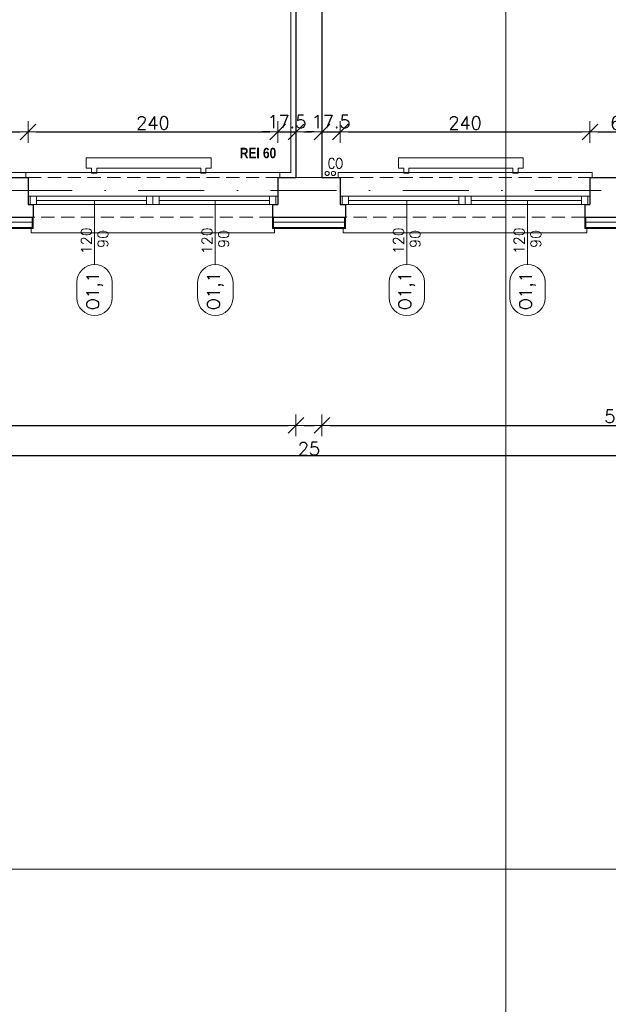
# Model space of a CAD drawing. Header units: millimetres. Extents: x 23192 to 177760, y -399809 to -79279.
# Tile 113 of 256: x 50813 to 51379, y -196383 to -195436. Entities that reach past the tile are written whole.
import ezdxf
from ezdxf.enums import TextEntityAlignment as Align

# ---------------------------------------------------------------- set-up
doc = ezdxf.new("R2010")
doc.units = ezdxf.units.MM
for name, pattern in [('2_3', [1, 0.5, -0.5]), ('DASHDOT', [25.4, 12.7, -6.35, 0, -6.35]), ('HIDDEN', [9.525, 6.35, -3.175])]:
    doc.linetypes.add(name, pattern=pattern)
doc.layers.get('0').update_dxf_attribs({"lineweight": 0})
for name, color, linetype, lineweight in [('! WYPOSAŻENIE', 252, 'Continuous', 5), ('!! 0_ Istn-okna', 6, 'Continuous', 13), ('!! 0_ Istn-sciany', 3, 'Continuous', 30), ('!! 0_ Istn-widok', 1, 'Continuous', 15), ('!! 0_Istn-armatura', 6, 'Continuous', 9), ('!! 0_Istn-cienka', 4, 'Continuous', 9), ('!! 0_Opis_okna', 8, 'Continuous', 15), ('!! 1  WYDZIELENIE PPOŻ', 252, 'Continuous', 0), ('!! 1_ tynk zewn  - nowy', 21, 'Continuous', 20), ('!! 2_ remont Ocieplenie', 4, 'ZIGZAG', 5), ('!! wymiary osi', 250, 'Continuous', 9), ('0-osie-liniA', 14, 'DASHDOT', 5)]:
    doc.layers.add(name, color=color, linetype=linetype, lineweight=lineweight)
doc.layers.add('!! 0_Istn-grzejniki', color=7, linetype='Continuous', lineweight=0, plot=False)
doc.layers.add('!! 0_ramki', color=66, linetype='Continuous', lineweight=9, plot=False)
doc.styles.add('ARCHETYP', font='romans.shx', dxfattribs={"height": 15})
doc.styles.add('STYLE7', font='ARIALNB.TTF')
doc.styles.add('TXT', font='simplex.shx')
doc.linetypes.add('ZIGZAG', pattern='A,0.00254,-5.08,[131,ltypeshp.shx,S=5.08,R=0,X=-5.08,Y=0],-10.16,[131,ltypeshp.shx,S=5.08,R=180,X=5.08,Y=0],-5.08', length=20.32254)
doc.dimstyles.new('DIM50', dxfattribs={"dimscale": 5, "dimtxt": 2.5, "dimasz": 1.5, "dimexe": 0, "dimexo": 0, "dimgap": 0.5, "dimtad": 1, "dimdec": 4, "dimrnd": 0.5, "dimdsep": 46, "dimtxsty": 'TXT', "dimblk1": 'TICK1', "dimblk2": 'TICK1', "dimsah": 1, "dimcen": 0, "dimse1": 1, "dimse2": 1, "dimclrd": 1, "dimclre": 7, "dimclrt": 9, "dimadec": 0, "dimazin": 0, "dimtfac": 1, "dimtdec": 4, "dimtmove": 2, "dimatfit": 3, "dimldrblk": 'TICK1', "dimfxl": 1, "dimtolj": 1, "dimarcsym": 0})

# ---------------------------------------------------------------- blocks, each defined once
blk = doc.blocks.new('BLOK OSI')
at = {"layer": '0-osie-liniA', "ltscale": 5}
blk.add_lwpolyline([(48639.33021, -195663.0883), (55424.2848, -195663.0883)], dxfattribs=at)
blk = doc.blocks.new('1_ok-opis')
blk.add_line((0, 111.61), (0, 50))
for points in [[(-17, 128.61), (-17, 143.61)], [(17, 128.61), (17, 143.61)]]:
    blk.add_lwpolyline(points)
for centre, start, end in [((0, 143.61), 0, 180), ((0, 128.61), 180, 0)]:
    blk.add_arc(centre, 17, start, end)
at = {"style": 'ARCHETYP'}
for tag, height, rotation, p in [('NR', 12, 90, (0, 136.9)), ('NR', 12, 270, (0, 136.9)), ('SZEROKOŚĆ', 10, 90, (-8, 78.29)), ('WYSOKOŚĆ', 10, 270, (-8, 78.29)), ('WYSOKOŚĆ', 10, 90, (8, 78.29)), ('SZEROKOŚĆ', 10, 270, (8, 78.29))]:
    blk.add_attdef(tag, text='', height=height, rotation=rotation, dxfattribs=at).set_placement(p, align=Align.MIDDLE)
blk = doc.blocks.new('TICK1')
at = {"color": 0}
for p, q in [((0, -1.4), (0, 1.4)), ((0, 0), (-1, 0))]:
    blk.add_line(p, q, dxfattribs=at)
at = {"color": 2}
blk.add_line((-1, -1), (1, 1), dxfattribs=at)
blk = doc.blocks.new('*D2307')
at = {"layer": '!! wymiary osi', "color": 1, "lineweight": -2, "transparency": 16777216}
blk.add_line((48888.21, -195854.74), (51948.21, -195854.74), dxfattribs=at)
at = {"layer": 'DEFPOINTS', "color": 0, "transparency": 16777216}
for p in [(48880.71, -195636.59), (51955.71, -195636.59), (51955.71, -195854.74)]:
    blk.add_point(p, dxfattribs=at)
at = {"layer": '!! wymiary osi', "color": 1, "lineweight": -2, "transparency": 16777216, "xscale": 7.5, "yscale": 7.5, "zscale": 7.5, "rotation": 180}
blk.add_blockref('TICK1', (48880.71, -195854.74), dxfattribs=at)
at = {"layer": '!! wymiary osi', "color": 1, "lineweight": -2, "transparency": 16777216, "xscale": 7.5, "yscale": 7.5, "zscale": 7.5}
blk.add_blockref('TICK1', (51955.71, -195854.74), dxfattribs=at)
at = {"layer": '!! wymiary osi', "color": 9, "transparency": 16777216, "insert": (50418.21, -195845.99), "char_height": 12.5, "attachment_point": 5, "style": 'TXT'}
blk.add_mtext('\\A1;3075', dxfattribs=at)
blk = doc.blocks.new('*D2323')
at = {"layer": '!! wymiary osi', "color": 1, "lineweight": -2, "transparency": 16777216}
blk.add_line((50503.21, -195825.86), (51071.21, -195825.86), dxfattribs=at)
at = {"layer": 'DEFPOINTS', "color": 0, "transparency": 16777216}
for p in [(50495.71, -195587.59), (51078.71, -195587.59), (51078.71, -195825.86)]:
    blk.add_point(p, dxfattribs=at)
at = {"layer": '!! wymiary osi', "color": 1, "lineweight": -2, "transparency": 16777216, "xscale": 7.5, "yscale": 7.5, "zscale": 7.5, "rotation": 180}
blk.add_blockref('TICK1', (50495.71, -195825.86), dxfattribs=at)
at = {"layer": '!! wymiary osi', "color": 1, "lineweight": -2, "transparency": 16777216, "xscale": 7.5, "yscale": 7.5, "zscale": 7.5}
blk.add_blockref('TICK1', (51078.71, -195825.86), dxfattribs=at)
at = {"layer": '!! wymiary osi', "color": 9, "transparency": 16777216, "insert": (50787.21, -195817.11), "char_height": 12.5, "attachment_point": 5, "style": 'TXT'}
blk.add_mtext('\\A1;583', dxfattribs=at)
blk = doc.blocks.new('*D2324')
at = {"layer": '!! wymiary osi', "color": 1, "lineweight": -2, "transparency": 16777216}
blk.add_line((51086.21, -195825.86), (51096.21, -195825.86), dxfattribs=at)
at = {"layer": 'DEFPOINTS', "color": 0, "transparency": 16777216}
for p in [(51078.71, -195587.59), (51103.71, -195587.59), (51103.71, -195825.86)]:
    blk.add_point(p, dxfattribs=at)
at = {"layer": '!! wymiary osi', "color": 1, "lineweight": -2, "transparency": 16777216, "xscale": 7.5, "yscale": 7.5, "zscale": 7.5, "rotation": 180}
blk.add_blockref('TICK1', (51078.71, -195825.86), dxfattribs=at)
at = {"layer": '!! wymiary osi', "color": 1, "lineweight": -2, "transparency": 16777216, "xscale": 7.5, "yscale": 7.5, "zscale": 7.5}
blk.add_blockref('TICK1', (51103.71, -195825.86), dxfattribs=at)
at = {"layer": '!! wymiary osi', "color": 9, "transparency": 16777216, "insert": (51091.21, -195848.36), "char_height": 12.5, "attachment_point": 5, "style": 'TXT'}
blk.add_mtext('\\A1;25', dxfattribs=at)
blk = doc.blocks.new('*D2325')
at = {"layer": '!! wymiary osi', "color": 1, "lineweight": -2, "transparency": 16777216}
blk.add_line((51111.21, -195825.86), (51671.21, -195825.86), dxfattribs=at)
at = {"layer": 'DEFPOINTS', "color": 0, "transparency": 16777216}
for p in [(51103.71, -195587.59), (51678.71, -195587.59), (51678.71, -195825.86)]:
    blk.add_point(p, dxfattribs=at)
at = {"layer": '!! wymiary osi', "color": 1, "lineweight": -2, "transparency": 16777216, "xscale": 7.5, "yscale": 7.5, "zscale": 7.5, "rotation": 180}
blk.add_blockref('TICK1', (51103.71, -195825.86), dxfattribs=at)
at = {"layer": '!! wymiary osi', "color": 1, "lineweight": -2, "transparency": 16777216, "xscale": 7.5, "yscale": 7.5, "zscale": 7.5}
blk.add_blockref('TICK1', (51678.71, -195825.86), dxfattribs=at)
at = {"layer": '!! wymiary osi', "color": 9, "transparency": 16777216, "insert": (51391.21, -195817.11), "char_height": 12.5, "attachment_point": 5, "style": 'TXT'}
blk.add_mtext('\\A1;575', dxfattribs=at)
blk = doc.blocks.new('*D2366')
at = {"layer": '!! wymiary osi', "color": 1, "lineweight": -2, "transparency": 16777216}
blk.add_line((50768.72, -195543.73), (50813.72, -195543.73), dxfattribs=at)
at = {"layer": 'DEFPOINTS', "color": 0, "transparency": 16777216}
for p in [(50821.22, -195543.73), (50761.22, -195587.59), (50821.22, -195587.59)]:
    blk.add_point(p, dxfattribs=at)
at = {"layer": '!! wymiary osi', "color": 1, "lineweight": -2, "transparency": 16777216, "xscale": 7.5, "yscale": 7.5, "zscale": 7.5, "rotation": 180}
blk.add_blockref('TICK1', (50761.22, -195543.73), dxfattribs=at)
at = {"layer": '!! wymiary osi', "color": 1, "lineweight": -2, "transparency": 16777216, "xscale": 7.5, "yscale": 7.5, "zscale": 7.5}
blk.add_blockref('TICK1', (50821.22, -195543.73), dxfattribs=at)
at = {"layer": '!! wymiary osi', "color": 9, "transparency": 16777216, "insert": (50791.22, -195534.98), "char_height": 12.5, "attachment_point": 5, "style": 'TXT'}
blk.add_mtext('\\A1;60', dxfattribs=at)
blk = doc.blocks.new('*D2367')
at = {"layer": '!! wymiary osi', "color": 1, "lineweight": -2, "transparency": 16777216}
blk.add_line((50828.72, -195543.73), (51053.72, -195543.73), dxfattribs=at)
at = {"layer": 'DEFPOINTS', "color": 0, "transparency": 16777216}
for p in [(51061.22, -195543.73), (50821.22, -195587.59), (51061.22, -195587.59)]:
    blk.add_point(p, dxfattribs=at)
at = {"layer": '!! wymiary osi', "color": 1, "lineweight": -2, "transparency": 16777216, "xscale": 7.5, "yscale": 7.5, "zscale": 7.5, "rotation": 180}
blk.add_blockref('TICK1', (50821.22, -195543.73), dxfattribs=at)
at = {"layer": '!! wymiary osi', "color": 1, "lineweight": -2, "transparency": 16777216, "xscale": 7.5, "yscale": 7.5, "zscale": 7.5}
blk.add_blockref('TICK1', (51061.22, -195543.73), dxfattribs=at)
at = {"layer": '!! wymiary osi', "color": 9, "transparency": 16777216, "insert": (50941.22, -195534.98), "char_height": 12.5, "attachment_point": 5, "style": 'TXT'}
blk.add_mtext('\\A1;240', dxfattribs=at)
blk = doc.blocks.new('*D2368')
at = {"layer": '!! wymiary osi', "color": 1, "lineweight": -2, "transparency": 16777216}
for p, q in [((51053.72, -195543.73), (51046.22, -195543.73)), ((51061.22, -195543.73), (51078.71, -195543.73)), ((51086.21, -195543.73), (51093.71, -195543.73))]:
    blk.add_line(p, q, dxfattribs=at)
at = {"layer": 'DEFPOINTS', "color": 0, "transparency": 16777216}
for p in [(51078.71, -195543.73), (51061.22, -195587.59), (51078.71, -195587.59)]:
    blk.add_point(p, dxfattribs=at)
at = {"layer": '!! wymiary osi', "color": 1, "lineweight": -2, "transparency": 16777216, "xscale": 7.5, "yscale": 7.5, "zscale": 7.5}
blk.add_blockref('TICK1', (51061.22, -195543.73), dxfattribs=at)
at = {"layer": '!! wymiary osi', "color": 1, "lineweight": -2, "transparency": 16777216, "xscale": 7.5, "yscale": 7.5, "zscale": 7.5, "rotation": 180}
blk.add_blockref('TICK1', (51078.71, -195543.73), dxfattribs=at)
at = {"layer": '!! wymiary osi', "color": 9, "transparency": 16777216, "insert": (51069.96, -195533.73), "char_height": 12.5, "attachment_point": 5, "style": 'TXT'}
blk.add_mtext('\\A1;17.5', dxfattribs=at)
blk = doc.blocks.new('*D2369')
at = {"layer": '!! wymiary osi', "color": 1, "lineweight": -2, "transparency": 16777216}
for p, q in [((51096.21, -195543.73), (51088.71, -195543.73)), ((51103.71, -195543.73), (51121.22, -195543.73)), ((51128.72, -195543.73), (51136.22, -195543.73))]:
    blk.add_line(p, q, dxfattribs=at)
at = {"layer": 'DEFPOINTS', "color": 0, "transparency": 16777216}
for p in [(51121.22, -195543.73), (51103.71, -195587.59), (51121.22, -195587.59)]:
    blk.add_point(p, dxfattribs=at)
at = {"layer": '!! wymiary osi', "color": 1, "lineweight": -2, "transparency": 16777216, "xscale": 7.5, "yscale": 7.5, "zscale": 7.5}
blk.add_blockref('TICK1', (51103.71, -195543.73), dxfattribs=at)
at = {"layer": '!! wymiary osi', "color": 1, "lineweight": -2, "transparency": 16777216, "xscale": 7.5, "yscale": 7.5, "zscale": 7.5, "rotation": 180}
blk.add_blockref('TICK1', (51121.22, -195543.73), dxfattribs=at)
at = {"layer": '!! wymiary osi', "color": 9, "transparency": 16777216, "insert": (51112.46, -195533.73), "char_height": 12.5, "attachment_point": 5, "style": 'TXT'}
blk.add_mtext('\\A1;17.5', dxfattribs=at)
blk = doc.blocks.new('*D2370')
at = {"layer": '!! wymiary osi', "color": 1, "lineweight": -2, "transparency": 16777216}
blk.add_line((51128.72, -195543.73), (51353.72, -195543.73), dxfattribs=at)
at = {"layer": 'DEFPOINTS', "color": 0, "transparency": 16777216}
for p in [(51361.22, -195543.73), (51121.22, -195587.59), (51361.22, -195587.59)]:
    blk.add_point(p, dxfattribs=at)
at = {"layer": '!! wymiary osi', "color": 1, "lineweight": -2, "transparency": 16777216, "xscale": 7.5, "yscale": 7.5, "zscale": 7.5, "rotation": 180}
blk.add_blockref('TICK1', (51121.22, -195543.73), dxfattribs=at)
at = {"layer": '!! wymiary osi', "color": 1, "lineweight": -2, "transparency": 16777216, "xscale": 7.5, "yscale": 7.5, "zscale": 7.5}
blk.add_blockref('TICK1', (51361.22, -195543.73), dxfattribs=at)
at = {"layer": '!! wymiary osi', "color": 9, "transparency": 16777216, "insert": (51241.22, -195534.98), "char_height": 12.5, "attachment_point": 5, "style": 'TXT'}
blk.add_mtext('\\A1;240', dxfattribs=at)
blk = doc.blocks.new('*D2371')
at = {"layer": '!! wymiary osi', "color": 1, "lineweight": -2, "transparency": 16777216}
blk.add_line((51368.72, -195543.73), (51413.72, -195543.73), dxfattribs=at)
at = {"layer": 'DEFPOINTS', "color": 0, "transparency": 16777216}
for p in [(51421.22, -195543.73), (51361.22, -195587.59), (51421.22, -195587.59)]:
    blk.add_point(p, dxfattribs=at)
at = {"layer": '!! wymiary osi', "color": 1, "lineweight": -2, "transparency": 16777216, "xscale": 7.5, "yscale": 7.5, "zscale": 7.5, "rotation": 180}
blk.add_blockref('TICK1', (51361.22, -195543.73), dxfattribs=at)
at = {"layer": '!! wymiary osi', "color": 1, "lineweight": -2, "transparency": 16777216, "xscale": 7.5, "yscale": 7.5, "zscale": 7.5}
blk.add_blockref('TICK1', (51421.22, -195543.73), dxfattribs=at)
at = {"layer": '!! wymiary osi', "color": 9, "transparency": 16777216, "insert": (51391.22, -195534.98), "char_height": 12.5, "attachment_point": 5, "style": 'TXT'}
blk.add_mtext('\\A1;60', dxfattribs=at)
blk = doc.blocks.new('*D2592')
at = {"layer": '!! wymiary osi', "color": 1, "lineweight": -2, "transparency": 16777216}
blk.add_line((51415.47, -195091.09), (51415.47, -195580.09), dxfattribs=at)
at = {"layer": 'DEFPOINTS', "color": 0, "transparency": 16777216}
for p in [(51361.71, -195083.59), (51361.22, -195587.59), (51415.47, -195587.59)]:
    blk.add_point(p, dxfattribs=at)
at = {"layer": '!! wymiary osi', "color": 1, "lineweight": -2, "transparency": 16777216, "xscale": 7.5, "yscale": 7.5, "zscale": 7.5}
for p, rotation in [((51415.47, -195083.59), 90), ((51415.47, -195587.59), 270)]:
    blk.add_blockref('TICK1', p, dxfattribs=dict(at, rotation=rotation))
at = {"layer": '!! wymiary osi', "color": 9, "transparency": 16777216, "insert": (51406.72, -195335.59), "char_height": 12.5, "attachment_point": 5, "rotation": 90, "style": 'TXT'}
blk.add_mtext('\\A1;504', dxfattribs=at)

msp = doc.modelspace()

# ---------------------------------------------------------------- linework, layer by layer
at = {"layer": '!! 0_ Istn-okna'}
for points in [[(50821.21802, -195605.5883), (51061.21802, -195605.5883)], [(50829.21802, -195609.5883), (50935.21802, -195609.5883)], [(50947.21802, -195609.5883), (51053.21802, -195609.5883)], [(51121.21802, -195605.5883), (51361.21802, -195605.5883)], [(51129.21802, -195609.5883), (51235.21802, -195609.5883)], [(51247.21802, -195609.5883), (51353.21802, -195609.5883)], [(50821.21802, -195613.5883), (51061.21802, -195613.5883)], [(51121.21802, -195613.5883), (51361.21802, -195613.5883)]]:
    msp.add_lwpolyline(points, dxfattribs=at)
for points in [[(50823.21802, -195613.5883), (50829.21802, -195613.5883), (50829.21802, -195605.5883), (50823.21802, -195605.5883)], [(50935.21802, -195613.5883), (50941.21802, -195613.5883), (50941.21802, -195605.5883), (50935.21802, -195605.5883)], [(50941.21802, -195613.5883), (50947.21802, -195613.5883), (50947.21802, -195605.5883), (50941.21802, -195605.5883)], [(51053.21802, -195613.5883), (51059.21802, -195613.5883), (51059.21802, -195605.5883), (51053.21802, -195605.5883)], [(51123.21802, -195613.5883), (51129.21802, -195613.5883), (51129.21802, -195605.5883), (51123.21802, -195605.5883)], [(51235.21802, -195613.5883), (51241.21802, -195613.5883), (51241.21802, -195605.5883), (51235.21802, -195605.5883)], [(51241.21802, -195613.5883), (51247.21802, -195613.5883), (51247.21802, -195605.5883), (51241.21802, -195605.5883)], [(51353.21802, -195613.5883), (51359.21802, -195613.5883), (51359.21802, -195605.5883), (51353.21802, -195605.5883)]]:
    msp.add_lwpolyline(points, close=True, dxfattribs=at)
at = {"layer": '!! 0_ Istn-sciany'}
for points in [[(51078.71142, -194951.5883), (51078.71142, -195587.5883)], [(51103.71142, -194951.5883), (51103.71142, -195587.5883)], [(50761.21802, -195587.5883), (50821.21802, -195587.5883)], [(50821.21802, -195587.5883), (50821.21802, -195613.5883)], [(51061.21802, -195587.5883), (51078.71142, -195587.5883)], [(51061.21802, -195587.5883), (51061.21802, -195613.5883)], [(51103.71142, -195587.5883), (51121.21802, -195587.5883)], [(51121.21802, -195587.5883), (51121.21802, -195613.5883)], [(51361.21802, -195587.5883), (51421.21802, -195587.5883)], [(51361.21802, -195587.5883), (51361.21802, -195613.5883)], [(50821.21802, -195613.5883), (50826.21802, -195613.5883)], [(50826.21802, -195613.5883), (50826.21802, -195625.5883)], [(51056.21802, -195613.5883), (51061.21802, -195613.5883)], [(51056.21802, -195613.5883), (51056.21802, -195625.5883)], [(51121.21802, -195613.5883), (51126.21802, -195613.5883)], [(51126.21802, -195613.5883), (51126.21802, -195625.5883)], [(51356.21802, -195613.5883), (51361.21802, -195613.5883)], [(51356.21802, -195613.5883), (51356.21802, -195625.5883)], [(50756.21802, -195625.5883), (50826.21802, -195625.5883)], [(51056.21802, -195625.5883), (51126.21802, -195625.5883)], [(51356.21802, -195625.5883), (51426.21802, -195625.5883)]]:
    msp.add_lwpolyline(points, dxfattribs=at)
at = {"layer": '!! 0_ Istn-widok'}
for points in [[(50819.21802, -195582.5883), (51063.21802, -195582.5883)], [(50819.21802, -195587.5883), (50819.21802, -195582.5883)], [(51063.21802, -195587.5883), (51063.21802, -195582.5883)], [(51103.71142, -195587.5883), (51078.71142, -195587.5883)], [(51119.21802, -195582.5883), (51363.21802, -195582.5883)], [(51119.21802, -195587.5883), (51119.21802, -195582.5883)], [(51363.21802, -195587.5883), (51363.21802, -195582.5883)], [(50824.21802, -195635.5883), (50824.21802, -195640.5883)], [(51058.21802, -195635.5883), (51058.21802, -195640.5883)], [(51124.21802, -195635.5883), (51124.21802, -195640.5883)], [(51358.21802, -195635.5883), (51358.21802, -195640.5883)], [(51058.21802, -195640.5883), (50824.21802, -195640.5883)], [(51358.21802, -195640.5883), (51124.21802, -195640.5883)]]:
    msp.add_lwpolyline(points, dxfattribs=at)
at = {"layer": '!! 0_Istn-armatura'}
for centre in [(51108.71142, -195583.5883), (51114.71142, -195583.5883)]:
    msp.add_circle(centre, 2, dxfattribs=at)
at = {"layer": '!! 0_Istn-cienka', "linetype": 'HIDDEN', "ltscale": 2}
for points in [[(50821.21802, -195587.5883), (51061.21802, -195587.5883)], [(51121.21802, -195587.5883), (51361.21802, -195587.5883)], [(51056.21802, -195625.5883), (50826.21802, -195625.5883)], [(51356.21802, -195625.5883), (51126.21802, -195625.5883)]]:
    msp.add_lwpolyline(points, dxfattribs=at)
at = {"layer": '!! 0_Istn-grzejniki'}
for points in [[(50882.21802, -195583.42942), (50882.21802, -195578.42942), (50877.21802, -195578.42942), (50877.21802, -195568.42942), (50997.21802, -195568.42942), (50997.21802, -195578.42942), (50992.21802, -195578.42942), (50992.21802, -195583.42942), (50987.21802, -195583.42942), (50987.21802, -195578.42942), (50887.21802, -195578.42942), (50887.21802, -195583.42942)], [(51182.21802, -195583.42942), (51182.21802, -195578.42942), (51177.21802, -195578.42942), (51177.21802, -195568.42942), (51297.21802, -195568.42942), (51297.21802, -195578.42942), (51292.21802, -195578.42942), (51292.21802, -195583.42942), (51287.21802, -195583.42942), (51287.21802, -195578.42942), (51187.21802, -195578.42942), (51187.21802, -195583.42942)]]:
    msp.add_lwpolyline(points, close=True, dxfattribs=at)
at = {"layer": '!! 0_ramki'}
for points in [[(48565.42916, -193282.57641), (52765.42916, -193282.57641), (52765.42916, -196252.57641), (48565.42916, -196252.57641)], [(51280.42916, -198945.67237), (51280.42916, -194745.67237), (54250.42916, -194745.67237), (54250.42916, -198945.67237)]]:
    msp.add_lwpolyline(points, close=True, dxfattribs=at)
at = {"layer": '!! 1  WYDZIELENIE PPOŻ', "color": 20, "linetype": '2_3', "ltscale": 10, "true_color": 0xf65c09, "const_width": 1}
msp.add_lwpolyline([(50208.71142, -195582.5883), (51073.71142, -195582.5883), (51073.71142, -194956.5883), (50208.71142, -194956.5883)], close=True, dxfattribs=at)
at = {"layer": '!! 1_ tynk zewn  - nowy'}
for points in [[(50825.21802, -195625.5883), (50825.21802, -195636.5883)], [(50826.21802, -195625.5883), (50826.21802, -195636.5883)], [(51056.21802, -195625.5883), (51056.21802, -195636.5883)], [(51057.21802, -195625.5883), (51057.21802, -195636.5883)], [(51125.21802, -195625.5883), (51125.21802, -195636.5883)], [(51126.21802, -195625.5883), (51126.21802, -195636.5883)], [(51356.21802, -195625.5883), (51356.21802, -195636.5883)], [(51357.21802, -195625.5883), (51357.21802, -195636.5883)], [(50826.21802, -195635.5883), (50756.21802, -195635.5883)], [(50826.21802, -195636.5883), (50756.21802, -195636.5883)], [(51126.21802, -195635.5883), (51056.21802, -195635.5883)], [(51126.21802, -195636.5883), (51056.21802, -195636.5883)], [(51426.21802, -195635.5883), (51356.21802, -195635.5883)], [(51426.21802, -195636.5883), (51356.21802, -195636.5883)]]:
    msp.add_lwpolyline(points, dxfattribs=at)
at = {"layer": '!! 2_ remont Ocieplenie', "linetype": 'ZIGZAG', "ltscale": 0.75}
for points in [[(50826.21802, -195630.5883), (50756.21802, -195630.5883)], [(51126.21802, -195630.5883), (51056.21802, -195630.5883)], [(51426.21802, -195630.5883), (51356.21802, -195630.5883)]]:
    msp.add_lwpolyline(points, dxfattribs=at)

# ---------------------------------------------------------------- block references
at = {"layer": '!! 0_Opis_okna'}
ref = msp.add_blockref('1_ok-opis', (50885.21802, -195559.5883), dxfattribs=dict(at, rotation=180))
ref.add_attrib('SZEROKOŚĆ', '120', dxfattribs={"layer": '0', "height": 10, "rotation": 90, "style": 'ARCHETYP'}).set_placement((50877.21802, -195648.30871), align=Align.MIDDLE)
ref.add_attrib('WYSOKOŚĆ', '90', dxfattribs={"layer": '0', "height": 10, "rotation": 90, "style": 'ARCHETYP'}).set_placement((50893.21802, -195646.53526), align=Align.MIDDLE)
ref.add_attrib('NR', 'O1,1', dxfattribs={"layer": '0', "height": 12, "rotation": 90, "style": 'ARCHETYP'}).set_placement((50885.21802, -195696.48975), align=Align.MIDDLE)
ref = msp.add_blockref('1_ok-opis', (51001.21802, -195559.5883), dxfattribs=dict(at, rotation=180))
ref.add_attrib('SZEROKOŚĆ', '120', dxfattribs={"layer": '0', "height": 10, "rotation": 90, "style": 'ARCHETYP'}).set_placement((50993.21802, -195648.30871), align=Align.MIDDLE)
ref.add_attrib('WYSOKOŚĆ', '90', dxfattribs={"layer": '0', "height": 10, "rotation": 90, "style": 'ARCHETYP'}).set_placement((51009.21802, -195646.53526), align=Align.MIDDLE)
ref.add_attrib('NR', 'O1,1', dxfattribs={"layer": '0', "height": 12, "rotation": 90, "style": 'ARCHETYP'}).set_placement((51001.21802, -195696.48975), align=Align.MIDDLE)
ref = msp.add_blockref('1_ok-opis', (51185.21802, -195559.5883), dxfattribs=dict(at, rotation=180))
ref.add_attrib('SZEROKOŚĆ', '120', dxfattribs={"layer": '0', "height": 10, "rotation": 90, "style": 'ARCHETYP'}).set_placement((51177.21802, -195648.30871), align=Align.MIDDLE)
ref.add_attrib('WYSOKOŚĆ', '90', dxfattribs={"layer": '0', "height": 10, "rotation": 90, "style": 'ARCHETYP'}).set_placement((51193.21802, -195646.53526), align=Align.MIDDLE)
ref.add_attrib('NR', 'O1,1', dxfattribs={"layer": '0', "height": 12, "rotation": 90, "style": 'ARCHETYP'}).set_placement((51185.21802, -195696.48975), align=Align.MIDDLE)
ref = msp.add_blockref('1_ok-opis', (51301.21802, -195559.5883), dxfattribs=dict(at, rotation=180))
ref.add_attrib('SZEROKOŚĆ', '120', dxfattribs={"layer": '0', "height": 10, "rotation": 90, "style": 'ARCHETYP'}).set_placement((51293.21802, -195648.30871), align=Align.MIDDLE)
ref.add_attrib('WYSOKOŚĆ', '90', dxfattribs={"layer": '0', "height": 10, "rotation": 90, "style": 'ARCHETYP'}).set_placement((51309.21802, -195646.53526), align=Align.MIDDLE)
ref.add_attrib('NR', 'O1,1', dxfattribs={"layer": '0', "height": 12, "rotation": 90, "style": 'ARCHETYP'}).set_placement((51301.21802, -195696.48975), align=Align.MIDDLE)
at = {"layer": '!! wymiary osi'}
msp.add_blockref('BLOK OSI', (0, 63), dxfattribs=at)

# ---------------------------------------------------------------- texts
at = {"layer": '! WYPOSAŻENIE', "color": 20, "true_color": 0xf65c09, "insert": (51024.72102, -195558.94868), "char_height": 10, "attachment_point": 1, "style": 'STYLE7'}
msp.add_mtext_dynamic_manual_height_columns('REI 60', width=58.1261145, gutter_width=75, heights=[0], dxfattribs=at)
at = {"layer": '!! 0_Istn-armatura', "style": 'ARCHETYP', "width": 0.8}
msp.add_text('CO', height=10, rotation=0.00000004, dxfattribs=at).set_placement((51109.27644, -195578.83832))

# ---------------------------------------------------------------- dimensions: what is measured, and where the dimension line sits
at = {"layer": '!! wymiary osi'}
dim = msp.add_linear_dim(base=(51415.47144, -195587.5883), p1=(51361.71142, -195083.5883), p2=(51361.21802, -195587.5883), angle=90, dimstyle='DIM50', dxfattribs=at)
dim.commit()
dim.dimension.update_dxf_attribs({"geometry": '*D2592', "text_midpoint": (51406.72144, -195335.5883)})
for base, p1, p2, picture, middle in [((50821.21802, -195543.72628), (50761.21802, -195587.5883), (50821.21802, -195587.5883), '*D2366', (50791.21802, -195534.97628)), ((51061.21802, -195543.72628), (50821.21802, -195587.5883), (51061.21802, -195587.5883), '*D2367', (50941.21802, -195534.97628)), ((51078.71142, -195543.72628), (51061.21802, -195587.5883), (51078.71142, -195587.5883), '*D2368', (51069.96472, -195533.72628)), ((51121.21802, -195543.72628), (51103.71142, -195587.5883), (51121.21802, -195587.5883), '*D2369', (51112.46472, -195533.72628)), ((51361.21802, -195543.72628), (51121.21802, -195587.5883), (51361.21802, -195587.5883), '*D2370', (51241.21802, -195534.97628)), ((51421.21802, -195543.72628), (51361.21802, -195587.5883), (51421.21802, -195587.5883), '*D2371', (51391.21802, -195534.97628)), ((51078.71142, -195825.85653), (50495.71142, -195587.5883), (51078.71142, -195587.5883), '*D2323', (50787.21142, -195817.10653)), ((51103.71142, -195825.85653), (51078.71142, -195587.5883), (51103.71142, -195587.5883), '*D2324', (51091.21142, -195848.35653)), ((51678.71142, -195825.85653), (51103.71142, -195587.5883), (51678.71142, -195587.5883), '*D2325', (51391.21142, -195817.10653)), ((51955.71142, -195854.73717), (48880.71142, -195636.5883), (51955.71142, -195636.5883), '*D2307', (50418.21142, -195845.98717))]:
    dim = msp.add_linear_dim(base=base, p1=p1, p2=p2, dimstyle='DIM50', dxfattribs=at)
    dim.commit()
    dim.dimension.update_dxf_attribs({"geometry": picture, "text_midpoint": middle})

doc.saveas('drawing.dxf')
